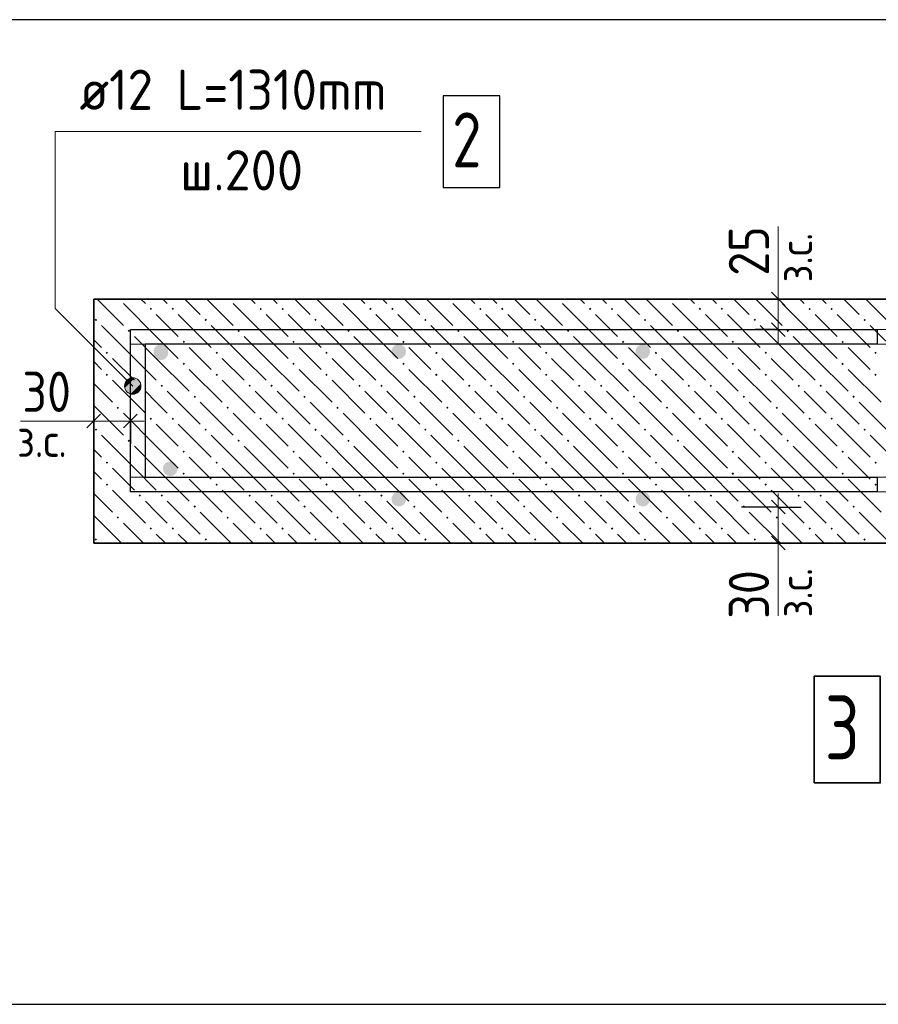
# Model space of a CAD drawing. Header units: millimetres. Extents: x 0 to 50400, y 0 to 35640.
# Tile 3 of 14: x 5230 to 10859, y 8678 to 15134. Entities that reach past the tile are written whole.
import ezdxf

# ---------------------------------------------------------------- set-up
doc = ezdxf.new("R2010")
doc.units = ezdxf.units.MM
for name, color, linetype, lineweight in [('Standard', 7, 'Continuous', 25), ('ЖБ Перекрытие верхний уровень', 7, 'Continuous', 35), ('Размерная линия_ общее', 7, 'Continuous', 13), ('Текст_ общее', 7, 'Continuous', 25)]:
    doc.layers.add(name, color=color, linetype=linetype, lineweight=lineweight)
doc.layers.add('Обрамление П-обр. равн.', color=7, linetype='Continuous', lineweight=25, true_color=0x5f1e0f)
doc.layers.add('Фоновоя арматура Х1', color=7, linetype='Continuous', lineweight=18, true_color=0x656565)
doc.styles.add('ISOCPEUR', font='txt')

msp = doc.modelspace()

# ---------------------------------------------------------------- hatches: boundary and pattern name
at = {"layer": 'Standard', "linetype": 'Continuous', "lineweight": 13, "transparency": 33554687}
for points in [[(5932.6, 12693.5), (5984.6, 12783.6), (5918.9, 12717.9)], [(5918.9, 12717.9), (5984.6, 12783.6), (5957.1, 12783.6)], [(5918.9, 12717.9), (5957.1, 12783.6), (5918.9, 12745.4)], [(5918.9, 12745.4), (5957.1, 12783.6), (5932.6, 12769.8)], [(5932.6, 12693.5), (6009, 12769.8), (5984.6, 12783.6)], [(5957.1, 12679.7), (6009, 12769.8), (5932.6, 12693.5)], [(5957.1, 12679.7), (6022.8, 12745.4), (6009, 12769.8)], [(5984.6, 12679.7), (6022.8, 12745.4), (5957.1, 12679.7)], [(5984.6, 12679.7), (6022.8, 12717.9), (6022.8, 12745.4)], [(6022.8, 12717.9), (5984.6, 12679.7), (6009, 12693.5)]]:
    msp.add_hatch(color=7, dxfattribs=at).paths.add_polyline_path(points)
at = {"layer": 'ЖБ Перекрытие верхний уровень', "linetype": 'Continuous', "lineweight": 18, "transparency": 33554687}
for points in [[(5873.8, 13301.9), (5873.4, 13301.6), (5873.1, 13301.9)], [(6593.8, 13301.9), (6593.4, 13301.6), (6593.1, 13301.9)], [(7313.8, 13301.9), (7313.4, 13301.6), (7313.1, 13301.9)], [(8033.8, 13301.9), (8033.4, 13301.6), (8033.1, 13301.9)], [(8753.8, 13301.9), (8753.4, 13301.6), (8753.1, 13301.9)], [(9473.8, 13301.9), (9473.4, 13301.6), (9473.1, 13301.9)], [(10193.8, 13301.9), (10193.4, 13301.6), (10193.1, 13301.9)], [(6081.6, 13237.3), (6089.4, 13245.1), (6097.2, 13237.3), (6089.4, 13229.5)], [(6225.6, 13237.3), (6233.4, 13245.1), (6241.2, 13237.3), (6233.4, 13229.5)], [(6801.6, 13237.3), (6809.4, 13245.1), (6817.2, 13237.3), (6809.4, 13229.5)], [(6945.6, 13237.3), (6953.4, 13245.1), (6961.2, 13237.3), (6953.4, 13229.5)], [(7521.6, 13237.3), (7529.4, 13245.1), (7537.2, 13237.3), (7529.4, 13229.5)], [(7665.6, 13237.3), (7673.4, 13245.1), (7681.2, 13237.3), (7673.4, 13229.5)], [(8241.6, 13237.3), (8249.4, 13245.1), (8257.2, 13237.3), (8249.4, 13229.5)], [(8385.6, 13237.3), (8393.4, 13245.1), (8401.2, 13237.3), (8393.4, 13229.5)], [(8961.6, 13237.3), (8969.4, 13245.1), (8977.2, 13237.3), (8969.4, 13229.5)], [(9105.6, 13237.3), (9113.4, 13245.1), (9121.2, 13237.3), (9113.4, 13229.5)], [(9681.6, 13237.3), (9689.4, 13245.1), (9697.2, 13237.3), (9689.4, 13229.5)], [(9825.6, 13237.3), (9833.4, 13245.1), (9841.2, 13237.3), (9833.4, 13229.5)], [(10401.6, 13237.3), (10409.4, 13245.1), (10417.2, 13237.3), (10409.4, 13229.5)], [(10545.6, 13237.3), (10553.4, 13245.1), (10561.2, 13237.3), (10553.4, 13229.5)], [(5721.6, 13165.3), (5729.4, 13173.1), (5737.2, 13165.3), (5729.4, 13157.5)], [(6441.6, 13165.3), (6449.4, 13173.1), (6457.2, 13165.3), (6449.4, 13157.5)], [(7161.6, 13165.3), (7169.4, 13173.1), (7177.2, 13165.3), (7169.4, 13157.5)], [(7881.6, 13165.3), (7889.4, 13173.1), (7897.2, 13165.3), (7889.4, 13157.5)], [(8601.6, 13165.3), (8609.4, 13173.1), (8617.2, 13165.3), (8609.4, 13157.5)], [(9321.6, 13165.3), (9329.4, 13173.1), (9337.2, 13165.3), (9329.4, 13157.5)], [(10041.6, 13165.3), (10049.4, 13173.1), (10057.2, 13165.3), (10049.4, 13157.5)], [(10761.6, 13165.3), (10769.4, 13173.1), (10777.2, 13165.3), (10769.4, 13157.5)], [(5937.6, 13093.3), (5945.4, 13101.1), (5953.2, 13093.3), (5945.4, 13085.5)], [(6657.6, 13093.3), (6665.4, 13101.1), (6673.2, 13093.3), (6665.4, 13085.5)], [(7377.6, 13093.3), (7385.4, 13101.1), (7393.2, 13093.3), (7385.4, 13085.5)], [(8097.6, 13093.3), (8105.4, 13101.1), (8113.2, 13093.3), (8105.4, 13085.5)], [(8817.6, 13093.3), (8825.4, 13101.1), (8833.2, 13093.3), (8825.4, 13085.5)], [(9537.6, 13093.3), (9545.4, 13101.1), (9553.2, 13093.3), (9545.4, 13085.5)], [(10257.6, 13093.3), (10265.4, 13101.1), (10273.2, 13093.3), (10265.4, 13085.5)], [(6297.6, 13021.3), (6305.4, 13029.1), (6313.2, 13021.3), (6305.4, 13013.5)], [(7017.6, 13021.3), (7025.4, 13029.1), (7033.2, 13021.3), (7025.4, 13013.5)], [(7737.6, 13021.3), (7745.4, 13029.1), (7753.2, 13021.3), (7745.4, 13013.5)], [(8457.6, 13021.3), (8465.4, 13029.1), (8473.2, 13021.3), (8465.4, 13013.5)], [(9177.6, 13021.3), (9185.4, 13029.1), (9193.2, 13021.3), (9185.4, 13013.5)], [(9897.6, 13021.3), (9905.4, 13029.1), (9913.2, 13021.3), (9905.4, 13013.5)], [(10617.6, 13021.3), (10625.4, 13029.1), (10633.2, 13021.3), (10625.4, 13013.5)], [(5793.6, 12949.3), (5801.4, 12957.1), (5809.2, 12949.3), (5801.4, 12941.6)], [(6513.6, 12949.3), (6521.4, 12957.1), (6529.2, 12949.3), (6521.4, 12941.6)], [(7233.6, 12949.3), (7241.4, 12957.1), (7249.2, 12949.3), (7241.4, 12941.6)], [(7953.6, 12949.3), (7961.4, 12957.1), (7969.2, 12949.3), (7961.4, 12941.6)], [(8673.6, 12949.3), (8681.4, 12957.1), (8689.2, 12949.3), (8681.4, 12941.6)], [(9393.6, 12949.3), (9401.4, 12957.1), (9409.2, 12949.3), (9401.4, 12941.6)], [(10113.6, 12949.3), (10121.4, 12957.1), (10129.2, 12949.3), (10121.4, 12941.6)], [(10833.6, 12949.3), (10841.4, 12957.1), (10849.2, 12949.3), (10841.4, 12941.6)], [(6297.6, 12877.3), (6305.4, 12885.1), (6313.2, 12877.3), (6305.4, 12869.5)], [(7017.6, 12877.3), (7025.4, 12885.1), (7033.2, 12877.3), (7025.4, 12869.5)], [(7737.6, 12877.3), (7745.4, 12885.1), (7753.2, 12877.3), (7745.4, 12869.5)], [(8457.6, 12877.3), (8465.4, 12885.1), (8473.2, 12877.3), (8465.4, 12869.5)], [(9177.6, 12877.3), (9185.4, 12885.1), (9193.2, 12877.3), (9185.4, 12869.5)], [(9897.6, 12877.3), (9905.4, 12885.1), (9913.2, 12877.3), (9905.4, 12869.5)], [(10617.6, 12877.3), (10625.4, 12885.1), (10633.2, 12877.3), (10625.4, 12869.5)], [(5793.6, 12805.3), (5801.4, 12813.1), (5809.2, 12805.3), (5801.4, 12797.5)], [(6513.6, 12805.3), (6521.4, 12813.1), (6529.2, 12805.3), (6521.4, 12797.5)], [(7233.6, 12805.3), (7241.4, 12813.1), (7249.2, 12805.3), (7241.4, 12797.5)], [(7953.6, 12805.3), (7961.4, 12813.1), (7969.2, 12805.3), (7961.4, 12797.5)], [(8673.6, 12805.3), (8681.4, 12813.1), (8689.2, 12805.3), (8681.4, 12797.5)], [(9393.6, 12805.3), (9401.4, 12813.1), (9409.2, 12805.3), (9401.4, 12797.5)], [(10113.6, 12805.3), (10121.4, 12813.1), (10129.2, 12805.3), (10121.4, 12797.5)], [(10833.6, 12805.3), (10841.4, 12813.1), (10849.2, 12805.3), (10841.4, 12797.5)], [(6009.6, 12733.3), (6017.4, 12741.1), (6025.2, 12733.3), (6017.4, 12725.5)], [(6153.6, 12733.3), (6161.4, 12741.1), (6169.2, 12733.3), (6161.4, 12725.5)], [(6729.6, 12733.3), (6737.4, 12741.1), (6745.2, 12733.3), (6737.4, 12725.5)], [(6873.6, 12733.3), (6881.4, 12741.1), (6889.2, 12733.3), (6881.4, 12725.5)], [(7449.6, 12733.3), (7457.4, 12741.1), (7465.2, 12733.3), (7457.4, 12725.5)], [(7593.6, 12733.3), (7601.4, 12741.1), (7609.2, 12733.3), (7601.4, 12725.5)], [(8169.6, 12733.3), (8177.4, 12741.1), (8185.2, 12733.3), (8177.4, 12725.5)], [(8313.6, 12733.3), (8321.4, 12741.1), (8329.2, 12733.3), (8321.4, 12725.5)], [(8889.6, 12733.3), (8897.4, 12741.1), (8905.2, 12733.3), (8897.4, 12725.5)], [(9033.6, 12733.3), (9041.4, 12741.1), (9049.2, 12733.3), (9041.4, 12725.5)], [(9609.6, 12733.3), (9617.4, 12741.1), (9625.2, 12733.3), (9617.4, 12725.5)], [(9753.6, 12733.3), (9761.4, 12741.1), (9769.2, 12733.3), (9761.4, 12725.5)], [(10329.6, 12733.3), (10337.4, 12741.1), (10345.2, 12733.3), (10337.4, 12725.5)], [(10473.6, 12733.3), (10481.4, 12741.1), (10489.2, 12733.3), (10481.4, 12725.5)], [(6369.6, 12661.3), (6377.4, 12669.1), (6385.2, 12661.3), (6377.4, 12653.5)], [(7089.6, 12661.3), (7097.4, 12669.1), (7105.2, 12661.3), (7097.4, 12653.5)], [(7809.6, 12661.3), (7817.4, 12669.1), (7825.2, 12661.3), (7817.4, 12653.5)], [(8529.6, 12661.3), (8537.4, 12669.1), (8545.2, 12661.3), (8537.4, 12653.5)], [(9249.6, 12661.3), (9257.4, 12669.1), (9265.2, 12661.3), (9257.4, 12653.5)], [(9969.6, 12661.3), (9977.4, 12669.1), (9985.2, 12661.3), (9977.4, 12653.5)], [(10689.6, 12661.3), (10697.4, 12669.1), (10705.2, 12661.3), (10697.4, 12653.5)], [(5865.6, 12589.3), (5873.4, 12597.1), (5881.2, 12589.3), (5873.4, 12581.6)], [(6585.6, 12589.3), (6593.4, 12597.1), (6601.2, 12589.3), (6593.4, 12581.6)], [(7305.6, 12589.3), (7313.4, 12597.1), (7321.2, 12589.3), (7313.4, 12581.6)], [(8025.6, 12589.3), (8033.4, 12597.1), (8041.2, 12589.3), (8033.4, 12581.6)], [(8745.6, 12589.3), (8753.4, 12597.1), (8761.2, 12589.3), (8753.4, 12581.6)], [(9465.6, 12589.3), (9473.4, 12597.1), (9481.2, 12589.3), (9473.4, 12581.6)], [(10185.6, 12589.3), (10193.4, 12597.1), (10201.2, 12589.3), (10193.4, 12581.6)], [(6081.6, 12517.3), (6089.4, 12525.1), (6097.2, 12517.3), (6089.4, 12509.5)], [(6225.6, 12517.3), (6233.4, 12525.1), (6241.2, 12517.3), (6233.4, 12509.5)], [(6801.6, 12517.3), (6809.4, 12525.1), (6817.2, 12517.3), (6809.4, 12509.5)], [(6945.6, 12517.3), (6953.4, 12525.1), (6961.2, 12517.3), (6953.4, 12509.5)], [(7521.6, 12517.3), (7529.4, 12525.1), (7537.2, 12517.3), (7529.4, 12509.5)], [(7665.6, 12517.3), (7673.4, 12525.1), (7681.2, 12517.3), (7673.4, 12509.5)], [(8241.6, 12517.3), (8249.4, 12525.1), (8257.2, 12517.3), (8249.4, 12509.5)], [(8385.6, 12517.3), (8393.4, 12525.1), (8401.2, 12517.3), (8393.4, 12509.5)], [(8961.6, 12517.3), (8969.4, 12525.1), (8977.2, 12517.3), (8969.4, 12509.5)], [(9105.6, 12517.3), (9113.4, 12525.1), (9121.2, 12517.3), (9113.4, 12509.5)], [(9681.6, 12517.3), (9689.4, 12525.1), (9697.2, 12517.3), (9689.4, 12509.5)], [(9825.6, 12517.3), (9833.4, 12525.1), (9841.2, 12517.3), (9833.4, 12509.5)], [(10401.6, 12517.3), (10409.4, 12525.1), (10417.2, 12517.3), (10409.4, 12509.5)], [(10545.6, 12517.3), (10553.4, 12525.1), (10561.2, 12517.3), (10553.4, 12509.5)], [(5721.6, 12445.3), (5729.4, 12453.1), (5737.2, 12445.3), (5729.4, 12437.5)], [(6441.6, 12445.3), (6449.4, 12453.1), (6457.2, 12445.3), (6449.4, 12437.5)], [(7161.6, 12445.3), (7169.4, 12453.1), (7177.2, 12445.3), (7169.4, 12437.5)], [(7881.6, 12445.3), (7889.4, 12453.1), (7897.2, 12445.3), (7889.4, 12437.5)], [(8601.6, 12445.3), (8609.4, 12453.1), (8617.2, 12445.3), (8609.4, 12437.5)], [(9321.6, 12445.3), (9329.4, 12453.1), (9337.2, 12445.3), (9329.4, 12437.5)], [(10041.6, 12445.3), (10049.4, 12453.1), (10057.2, 12445.3), (10049.4, 12437.5)], [(10761.6, 12445.3), (10769.4, 12453.1), (10777.2, 12445.3), (10769.4, 12437.5)], [(5937.6, 12373.3), (5945.4, 12381.1), (5953.2, 12373.3), (5945.4, 12365.5)], [(6657.6, 12373.3), (6665.4, 12381.1), (6673.2, 12373.3), (6665.4, 12365.5)], [(7377.6, 12373.3), (7385.4, 12381.1), (7393.2, 12373.3), (7385.4, 12365.5)], [(8097.6, 12373.3), (8105.4, 12381.1), (8113.2, 12373.3), (8105.4, 12365.5)], [(8817.6, 12373.3), (8825.4, 12381.1), (8833.2, 12373.3), (8825.4, 12365.5)], [(9537.6, 12373.3), (9545.4, 12381.1), (9553.2, 12373.3), (9545.4, 12365.5)], [(10257.6, 12373.3), (10265.4, 12381.1), (10273.2, 12373.3), (10265.4, 12365.5)], [(6297.6, 12301.3), (6305.4, 12309.1), (6313.2, 12301.3), (6305.4, 12293.5)], [(7017.6, 12301.3), (7025.4, 12309.1), (7033.2, 12301.3), (7025.4, 12293.5)], [(7737.6, 12301.3), (7745.4, 12309.1), (7753.2, 12301.3), (7745.4, 12293.5)], [(8457.6, 12301.3), (8465.4, 12309.1), (8473.2, 12301.3), (8465.4, 12293.5)], [(9177.6, 12301.3), (9185.4, 12309.1), (9193.2, 12301.3), (9185.4, 12293.5)], [(9897.6, 12301.3), (9905.4, 12309.1), (9913.2, 12301.3), (9905.4, 12293.5)], [(10617.6, 12301.3), (10625.4, 12309.1), (10633.2, 12301.3), (10625.4, 12293.5)], [(5793.6, 12229.3), (5801.4, 12237.1), (5809.2, 12229.3), (5801.4, 12221.6)], [(6513.6, 12229.3), (6521.4, 12237.1), (6529.2, 12229.3), (6521.4, 12221.6)], [(7233.6, 12229.3), (7241.4, 12237.1), (7249.2, 12229.3), (7241.4, 12221.6)], [(7953.6, 12229.3), (7961.4, 12237.1), (7969.2, 12229.3), (7961.4, 12221.6)], [(8673.6, 12229.3), (8681.4, 12237.1), (8689.2, 12229.3), (8681.4, 12221.6)], [(9393.6, 12229.3), (9401.4, 12237.1), (9409.2, 12229.3), (9401.4, 12221.6)], [(10113.6, 12229.3), (10121.4, 12237.1), (10129.2, 12229.3), (10121.4, 12221.6)], [(10833.6, 12229.3), (10841.4, 12237.1), (10849.2, 12229.3), (10841.4, 12221.6)], [(6297.6, 12157.3), (6305.4, 12165.1), (6313.2, 12157.3), (6305.4, 12149.5)], [(7017.6, 12157.3), (7025.4, 12165.1), (7033.2, 12157.3), (7025.4, 12149.5)], [(7737.6, 12157.3), (7745.4, 12165.1), (7753.2, 12157.3), (7745.4, 12149.5)], [(8457.6, 12157.3), (8465.4, 12165.1), (8473.2, 12157.3), (8465.4, 12149.5)], [(9177.6, 12157.3), (9185.4, 12165.1), (9193.2, 12157.3), (9185.4, 12149.5)], [(9897.6, 12157.3), (9905.4, 12165.1), (9913.2, 12157.3), (9905.4, 12149.5)], [(10617.6, 12157.3), (10625.4, 12165.1), (10633.2, 12157.3), (10625.4, 12149.5)], [(5793.6, 12085.3), (5801.4, 12093.1), (5809.2, 12085.3), (5801.4, 12077.5)], [(6513.6, 12085.3), (6521.4, 12093.1), (6529.2, 12085.3), (6521.4, 12077.5)], [(7233.6, 12085.3), (7241.4, 12093.1), (7249.2, 12085.3), (7241.4, 12077.5)], [(7953.6, 12085.3), (7961.4, 12093.1), (7969.2, 12085.3), (7961.4, 12077.5)], [(8673.6, 12085.3), (8681.4, 12093.1), (8689.2, 12085.3), (8681.4, 12077.5)], [(9393.6, 12085.3), (9401.4, 12093.1), (9409.2, 12085.3), (9401.4, 12077.5)], [(10113.6, 12085.3), (10121.4, 12093.1), (10129.2, 12085.3), (10121.4, 12077.5)], [(10833.6, 12085.3), (10841.4, 12093.1), (10849.2, 12085.3), (10841.4, 12077.5)], [(6009.6, 12013.3), (6017.4, 12021.1), (6025.2, 12013.3), (6017.4, 12005.5)], [(6153.6, 12013.3), (6161.4, 12021.1), (6169.2, 12013.3), (6161.4, 12005.5)], [(6729.6, 12013.3), (6737.4, 12021.1), (6745.2, 12013.3), (6737.4, 12005.5)], [(6873.6, 12013.3), (6881.4, 12021.1), (6889.2, 12013.3), (6881.4, 12005.5)], [(7449.6, 12013.3), (7457.4, 12021.1), (7465.2, 12013.3), (7457.4, 12005.5)], [(7593.6, 12013.3), (7601.4, 12021.1), (7609.2, 12013.3), (7601.4, 12005.5)], [(8169.6, 12013.3), (8177.4, 12021.1), (8185.2, 12013.3), (8177.4, 12005.5)], [(8313.6, 12013.3), (8321.4, 12021.1), (8329.2, 12013.3), (8321.4, 12005.5)], [(8889.6, 12013.3), (8897.4, 12021.1), (8905.2, 12013.3), (8897.4, 12005.5)], [(9033.6, 12013.3), (9041.4, 12021.1), (9049.2, 12013.3), (9041.4, 12005.5)], [(9609.6, 12013.3), (9617.4, 12021.1), (9625.2, 12013.3), (9617.4, 12005.5)], [(9753.6, 12013.3), (9761.4, 12021.1), (9769.2, 12013.3), (9761.4, 12005.5)], [(10329.6, 12013.3), (10337.4, 12021.1), (10345.2, 12013.3), (10337.4, 12005.5)], [(10473.6, 12013.3), (10481.4, 12021.1), (10489.2, 12013.3), (10481.4, 12005.5)], [(6369.6, 11941.3), (6377.4, 11949.1), (6385.2, 11941.3), (6377.4, 11933.5)], [(7089.6, 11941.3), (7097.4, 11949.1), (7105.2, 11941.3), (7097.4, 11933.5)], [(7809.6, 11941.3), (7817.4, 11949.1), (7825.2, 11941.3), (7817.4, 11933.5)], [(8529.6, 11941.3), (8537.4, 11949.1), (8545.2, 11941.3), (8537.4, 11933.5)], [(9249.6, 11941.3), (9257.4, 11949.1), (9265.2, 11941.3), (9257.4, 11933.5)], [(9969.6, 11941.3), (9977.4, 11949.1), (9985.2, 11941.3), (9977.4, 11933.5)], [(10689.6, 11941.3), (10697.4, 11949.1), (10705.2, 11941.3), (10697.4, 11933.5)], [(5865.6, 11869.3), (5873.4, 11877.1), (5881.2, 11869.3), (5873.4, 11861.6)], [(6585.6, 11869.3), (6593.4, 11877.1), (6601.2, 11869.3), (6593.4, 11861.6)], [(7305.6, 11869.3), (7313.4, 11877.1), (7321.2, 11869.3), (7313.4, 11861.6)], [(8025.6, 11869.3), (8033.4, 11877.1), (8041.2, 11869.3), (8033.4, 11861.6)], [(8745.6, 11869.3), (8753.4, 11877.1), (8761.2, 11869.3), (8753.4, 11861.6)], [(9465.6, 11869.3), (9473.4, 11877.1), (9481.2, 11869.3), (9473.4, 11861.6)], [(10185.6, 11869.3), (10193.4, 11877.1), (10201.2, 11869.3), (10193.4, 11861.6)], [(6081.6, 11797.3), (6089.4, 11805.1), (6097.2, 11797.3), (6089.4, 11789.5)], [(6225.6, 11797.3), (6233.4, 11805.1), (6241.2, 11797.3), (6233.4, 11789.5)], [(6801.6, 11797.3), (6809.4, 11805.1), (6817.2, 11797.3), (6809.4, 11789.5)], [(6945.6, 11797.3), (6953.4, 11805.1), (6961.2, 11797.3), (6953.4, 11789.5)], [(7521.6, 11797.3), (7529.4, 11805.1), (7537.2, 11797.3), (7529.4, 11789.5)], [(7665.6, 11797.3), (7673.4, 11805.1), (7681.2, 11797.3), (7673.4, 11789.5)], [(8241.6, 11797.3), (8249.4, 11805.1), (8257.2, 11797.3), (8249.4, 11789.5)], [(8385.6, 11797.3), (8393.4, 11805.1), (8401.2, 11797.3), (8393.4, 11789.5)], [(8961.6, 11797.3), (8969.4, 11805.1), (8977.2, 11797.3), (8969.4, 11789.5)], [(9105.6, 11797.3), (9113.4, 11805.1), (9121.2, 11797.3), (9113.4, 11789.5)], [(9681.6, 11797.3), (9689.4, 11805.1), (9697.2, 11797.3), (9689.4, 11789.5)], [(9825.6, 11797.3), (9833.4, 11805.1), (9841.2, 11797.3), (9833.4, 11789.5)], [(10401.6, 11797.3), (10409.4, 11805.1), (10417.2, 11797.3), (10409.4, 11789.5)], [(10545.6, 11797.3), (10553.4, 11805.1), (10561.2, 11797.3), (10553.4, 11789.5)], [(5721.6, 11725.3), (5729.4, 11733.1), (5737.2, 11725.3), (5729.4, 11717.5)], [(6441.6, 11725.3), (6449.4, 11733.1), (6457.2, 11725.3), (6449.4, 11717.5)], [(7161.6, 11725.3), (7169.4, 11733.1), (7177.2, 11725.3), (7169.4, 11717.5)], [(7881.6, 11725.3), (7889.4, 11733.1), (7897.2, 11725.3), (7889.4, 11717.5)], [(8601.6, 11725.3), (8609.4, 11733.1), (8617.2, 11725.3), (8609.4, 11717.5)], [(9321.6, 11725.3), (9329.4, 11733.1), (9337.2, 11725.3), (9329.4, 11717.5)], [(10041.6, 11725.3), (10049.4, 11733.1), (10057.2, 11725.3), (10049.4, 11717.5)], [(10761.6, 11725.3), (10769.4, 11733.1), (10777.2, 11725.3), (10769.4, 11717.5)]]:
    msp.add_hatch(color=7, dxfattribs=at).paths.add_polyline_path(points, flags=16)
at = {"layer": 'Фоновоя арматура Х1', "linetype": 'Continuous', "lineweight": 18, "transparency": 33554687}
for points in [[(6203.2, 12957.9), (6199.5, 12976.2), (6189.1, 12991.8), (6173.5, 13002.2), (6155.2, 13005.9), (6136.8, 13002.2), (6121.2, 12991.8), (6110.8, 12976.2), (6107.2, 12957.9), (6110.8, 12939.5), (6121.2, 12923.9), (6136.8, 12913.5), (6155.2, 12909.9), (6173.5, 12913.5), (6189.1, 12923.9), (6199.5, 12939.5)], [(6203.2, 12949.9), (6199.5, 12968.2), (6189.1, 12983.8), (6173.5, 12994.2), (6155.2, 12997.9), (6136.8, 12994.2), (6121.2, 12983.8), (6110.8, 12968.2), (6107.2, 12949.9), (6110.8, 12931.5), (6121.2, 12915.9), (6136.8, 12905.5), (6155.2, 12901.9), (6173.5, 12905.5), (6189.1, 12915.9), (6199.5, 12931.5)], [(6203.2, 12949.9), (6199.5, 12968.2), (6189.1, 12983.8), (6173.5, 12994.2), (6155.2, 12997.9), (6136.8, 12994.2), (6121.2, 12983.8), (6110.8, 12968.2), (6107.2, 12949.9), (6110.8, 12931.5), (6121.2, 12915.9), (6136.8, 12905.5), (6155.2, 12901.9), (6173.5, 12905.5), (6189.1, 12915.9), (6199.5, 12931.5)], [(7763.2, 12957.9), (7759.5, 12976.2), (7749.1, 12991.8), (7733.5, 13002.2), (7715.2, 13005.9), (7696.8, 13002.2), (7681.2, 12991.8), (7670.8, 12976.2), (7667.2, 12957.9), (7670.8, 12939.5), (7681.2, 12923.9), (7696.8, 12913.5), (7715.2, 12909.9), (7733.5, 12913.5), (7749.1, 12923.9), (7759.5, 12939.5)], [(9363.2, 12957.9), (9359.5, 12976.2), (9349.1, 12991.8), (9333.5, 13002.2), (9315.2, 13005.9), (9296.8, 13002.2), (9281.2, 12991.8), (9270.8, 12976.2), (9267.2, 12957.9), (9270.8, 12939.5), (9281.2, 12923.9), (9296.8, 12913.5), (9315.2, 12909.9), (9333.5, 12913.5), (9349.1, 12923.9), (9359.5, 12939.5)], [(6264.7, 12189.5), (6261, 12207.9), (6250.6, 12223.5), (6235, 12233.9), (6216.7, 12237.5), (6198.3, 12233.9), (6182.7, 12223.5), (6172.3, 12207.9), (6168.7, 12189.5), (6172.3, 12171.2), (6182.7, 12155.6), (6198.3, 12145.2), (6216.7, 12141.5), (6235, 12145.2), (6250.6, 12155.6), (6261, 12171.2)], [(6264.7, 12189.5), (6261, 12207.9), (6250.6, 12223.5), (6235, 12233.9), (6216.7, 12237.5), (6198.3, 12233.9), (6182.7, 12223.5), (6172.3, 12207.9), (6168.7, 12189.5), (6172.3, 12171.2), (6182.7, 12155.6), (6198.3, 12145.2), (6216.7, 12141.5), (6235, 12145.2), (6250.6, 12155.6), (6261, 12171.2)], [(7763.2, 11989.9), (7759.5, 12008.2), (7749.1, 12023.8), (7733.5, 12034.2), (7715.2, 12037.9), (7696.8, 12034.2), (7681.2, 12023.8), (7670.8, 12008.2), (7667.2, 11989.9), (7670.8, 11971.5), (7681.2, 11955.9), (7696.8, 11945.5), (7715.2, 11941.9), (7733.5, 11945.5), (7749.1, 11955.9), (7759.5, 11971.5)], [(9363.2, 11989.9), (9359.5, 12008.2), (9349.1, 12023.8), (9333.5, 12034.2), (9315.2, 12037.9), (9296.8, 12034.2), (9281.2, 12023.8), (9270.8, 12008.2), (9267.2, 11989.9), (9270.8, 11971.5), (9281.2, 11955.9), (9296.8, 11945.5), (9315.2, 11941.9), (9333.5, 11945.5), (9349.1, 11955.9), (9359.5, 11971.5)]]:
    msp.add_hatch(color=7, dxfattribs=at).paths.add_polyline_path(points)

# ---------------------------------------------------------------- linework, layer by layer
at = {"layer": 'Standard', "color": 7, "linetype": 'Continuous', "lineweight": 13, "transparency": 33554687}
for p, q in [((10202.8, 13301.9), (10202.8, 13778.8)), ((5932.6, 12769.8), (5932.6, 12769.8)), ((6009, 12769.8), (6009, 12769.8)), ((5932.6, 12693.5), (5932.6, 12693.5)), ((6009, 12693.5), (6009, 12693.5)), ((5715.2, 12501.9), (5235.2, 12501.9)), ((10202.8, 11701.9), (10202.8, 11225))]:
    msp.add_line(p, q, dxfattribs=at)
at = {"layer": 'Standard', "color": 254, "linetype": 'Continuous', "lineweight": 25, "true_color": 0xc4c4ff, "transparency": 33554687}
msp.add_lwpolyline([(3891.4, 8677.9), (15509.5, 8677.9), (15509.5, 15133.9), (3891.4, 15133.9), (3891.4, 8677.9)], dxfattribs=at)
at = {"layer": 'Standard', "color": 7, "linetype": 'Continuous', "lineweight": 13, "transparency": 33554687}
msp.add_lwpolyline([(5970.8, 12731.7), (5461.7, 13240.8), (5461.7, 14401.8), (7861.7, 14401.8)], dxfattribs=at)
msp.add_circle((5970.8, 12731.7), 54, dxfattribs=at)
at = {"layer": 'ЖБ Перекрытие верхний уровень', "color": 7, "linetype": 'Continuous', "lineweight": 35, "transparency": 33554687}
for p, q in [((5715.2, 13301.9), (5715.2, 11701.9)), ((14709.4, 13301.9), (5715.2, 13301.9)), ((5715.2, 11701.9), (14709.4, 11701.9))]:
    msp.add_line(p, q, dxfattribs=at)
at = {"layer": 'ЖБ Перекрытие верхний уровень', "color": 9, "linetype": 'Continuous', "lineweight": 18, "true_color": 0xc7c7c7, "transparency": 33554687}
for p, q in [((5736.9, 13301.9), (5909.4, 13129.4)), ((6024.9, 13301.9), (6053.4, 13273.4)), ((6197.4, 13273.4), (6168.9, 13301.9)), ((6312.9, 13301.9), (6413.4, 13201.3)), ((6456.9, 13301.9), (6629.4, 13129.4)), ((6744.9, 13301.9), (6773.4, 13273.4)), ((6917.4, 13273.4), (6888.9, 13301.9)), ((7032.9, 13301.9), (7133.4, 13201.3)), ((7176.9, 13301.9), (7349.4, 13129.4)), ((7464.9, 13301.9), (7493.4, 13273.4)), ((7637.4, 13273.4), (7608.9, 13301.9)), ((7752.9, 13301.9), (7853.4, 13201.3)), ((7896.9, 13301.9), (8069.4, 13129.4)), ((8184.9, 13301.9), (8213.4, 13273.4)), ((8357.4, 13273.4), (8328.9, 13301.9)), ((8472.9, 13301.9), (8573.4, 13201.3)), ((8616.9, 13301.9), (8789.4, 13129.4)), ((8904.9, 13301.9), (8933.4, 13273.4)), ((9077.4, 13273.4), (9048.9, 13301.9)), ((9192.9, 13301.9), (9293.4, 13201.3)), ((9336.9, 13301.9), (9509.4, 13129.4)), ((9624.9, 13301.9), (9653.4, 13273.4)), ((9797.4, 13273.4), (9768.9, 13301.9)), ((9912.9, 13301.9), (10013.4, 13201.3)), ((10056.9, 13301.9), (10229.4, 13129.4)), ((10344.9, 13301.9), (10373.4, 13273.4)), ((10517.4, 13273.4), (10488.9, 13301.9)), ((10632.9, 13301.9), (10733.4, 13201.3)), ((10776.9, 13301.9), (10949.4, 13129.4)), ((6125.4, 13057.4), (5909.4, 13273.4)), ((6845.4, 13057.4), (6629.4, 13273.4)), ((7565.4, 13057.4), (7349.4, 13273.4)), ((8285.4, 13057.4), (8069.4, 13273.4)), ((9005.4, 13057.4), (8789.4, 13273.4)), ((9725.4, 13057.4), (9509.4, 13273.4)), ((10445.4, 13057.4), (10229.4, 13273.4)), ((6125.4, 13201.3), (6269.4, 13057.4)), ((6269.4, 13201.3), (6485.4, 12985.3)), ((6845.4, 13201.3), (6989.4, 13057.4)), ((6989.4, 13201.3), (7205.4, 12985.3)), ((7565.4, 13201.3), (7709.4, 13057.4)), ((7709.4, 13201.3), (7925.4, 12985.3)), ((8285.4, 13201.3), (8429.4, 13057.4)), ((8429.4, 13201.3), (8645.4, 12985.3)), ((9005.4, 13201.3), (9149.4, 13057.4)), ((9149.4, 13201.3), (9365.4, 12985.3)), ((9725.4, 13201.3), (9869.4, 13057.4)), ((9869.4, 13201.3), (10085.4, 12985.3)), ((10445.4, 13201.3), (10589.4, 13057.4)), ((10589.4, 13201.3), (10805.4, 12985.3)), ((5981.4, 12913.4), (5765.4, 13129.4)), ((6701.4, 12913.4), (6485.4, 13129.4)), ((7421.4, 12913.4), (7205.4, 13129.4)), ((8141.4, 12913.4), (7925.4, 13129.4)), ((8861.4, 12913.4), (8645.4, 13129.4)), ((9581.4, 12913.4), (9365.4, 13129.4)), ((10301.4, 12913.4), (10085.4, 13129.4)), ((11021.4, 12913.4), (10805.4, 13129.4)), ((5981.4, 13057.4), (6125.4, 12913.4)), ((6125.4, 13057.4), (6269.4, 12913.4)), ((6701.4, 13057.4), (6845.4, 12913.4)), ((6845.4, 13057.4), (6989.4, 12913.4)), ((7421.4, 13057.4), (7565.4, 12913.4)), ((7565.4, 13057.4), (7709.4, 12913.4)), ((8141.4, 13057.4), (8285.4, 12913.4)), ((8285.4, 13057.4), (8429.4, 12913.4)), ((8861.4, 13057.4), (9005.4, 12913.4)), ((9005.4, 13057.4), (9149.4, 12913.4)), ((9581.4, 13057.4), (9725.4, 12913.4)), ((9725.4, 13057.4), (9869.4, 12913.4)), ((10301.4, 13057.4), (10445.4, 12913.4)), ((10445.4, 13057.4), (10589.4, 12913.4)), ((5715.2, 13035.6), (5765.4, 12985.3)), ((6413.4, 12913.4), (6341.4, 12985.3)), ((7133.4, 12913.4), (7061.4, 12985.3)), ((7853.4, 12913.4), (7781.4, 12985.3)), ((8573.4, 12913.4), (8501.4, 12985.3)), ((9293.4, 12913.4), (9221.4, 12985.3)), ((10013.4, 12913.4), (9941.4, 12985.3)), ((10733.4, 12913.4), (10661.4, 12985.3)), ((5837.4, 12913.4), (5981.4, 12769.4)), ((5981.4, 12913.4), (6125.4, 12769.4)), ((6125.4, 12913.4), (6341.4, 12697.4)), ((6485.4, 12841.3), (6413.4, 12913.4)), ((6557.4, 12913.4), (6701.4, 12769.4)), ((6701.4, 12913.4), (6845.4, 12769.4)), ((6845.4, 12913.4), (7061.4, 12697.4)), ((7205.4, 12841.3), (7133.4, 12913.4)), ((7277.4, 12913.4), (7421.4, 12769.4)), ((7421.4, 12913.4), (7565.4, 12769.4)), ((7565.4, 12913.4), (7781.4, 12697.4)), ((7925.4, 12841.3), (7853.4, 12913.4)), ((7997.4, 12913.4), (8141.4, 12769.4)), ((8141.4, 12913.4), (8285.4, 12769.4)), ((8285.4, 12913.4), (8501.4, 12697.4)), ((8645.4, 12841.3), (8573.4, 12913.4)), ((8717.4, 12913.4), (8861.4, 12769.4)), ((8861.4, 12913.4), (9005.4, 12769.4)), ((9005.4, 12913.4), (9221.4, 12697.4)), ((9365.4, 12841.3), (9293.4, 12913.4)), ((9437.4, 12913.4), (9581.4, 12769.4)), ((9581.4, 12913.4), (9725.4, 12769.4)), ((9725.4, 12913.4), (9941.4, 12697.4)), ((10085.4, 12841.3), (10013.4, 12913.4)), ((10157.4, 12913.4), (10301.4, 12769.4)), ((10301.4, 12913.4), (10445.4, 12769.4)), ((10445.4, 12913.4), (10661.4, 12697.4)), ((10805.4, 12841.3), (10733.4, 12913.4)), ((5765.4, 12841.3), (5715.2, 12891.6)), ((6341.4, 12841.3), (6557.4, 12625.3)), ((7061.4, 12841.3), (7277.4, 12625.3)), ((7781.4, 12841.3), (7997.4, 12625.3)), ((8501.4, 12841.3), (8717.4, 12625.3)), ((9221.4, 12841.3), (9437.4, 12625.3)), ((9941.4, 12841.3), (10157.4, 12625.3)), ((10661.4, 12841.3), (10877.4, 12625.3)), ((5715.2, 12747.6), (5837.4, 12625.3)), ((5837.4, 12769.4), (6053.4, 12553.4)), ((6557.4, 12769.4), (6773.4, 12553.4)), ((7277.4, 12769.4), (7493.4, 12553.4)), ((7997.4, 12769.4), (8213.4, 12553.4)), ((8717.4, 12769.4), (8933.4, 12553.4)), ((9437.4, 12769.4), (9653.4, 12553.4)), ((10157.4, 12769.4), (10373.4, 12553.4)), ((6125.4, 12625.3), (6053.4, 12697.4)), ((6197.4, 12697.4), (6413.4, 12481.3)), ((6845.4, 12625.3), (6773.4, 12697.4)), ((6917.4, 12697.4), (7133.4, 12481.3)), ((7565.4, 12625.3), (7493.4, 12697.4)), ((7637.4, 12697.4), (7853.4, 12481.3)), ((8285.4, 12625.3), (8213.4, 12697.4)), ((8357.4, 12697.4), (8573.4, 12481.3)), ((9005.4, 12625.3), (8933.4, 12697.4)), ((9077.4, 12697.4), (9293.4, 12481.3)), ((9725.4, 12625.3), (9653.4, 12697.4)), ((9797.4, 12697.4), (10013.4, 12481.3)), ((10445.4, 12625.3), (10373.4, 12697.4)), ((10517.4, 12697.4), (10733.4, 12481.3)), ((5715.2, 12603.6), (5909.4, 12409.4)), ((6197.4, 12553.4), (6125.4, 12625.3)), ((6413.4, 12625.3), (6629.4, 12409.4)), ((6917.4, 12553.4), (6845.4, 12625.3)), ((7133.4, 12625.3), (7349.4, 12409.4)), ((7637.4, 12553.4), (7565.4, 12625.3)), ((7853.4, 12625.3), (8069.4, 12409.4)), ((8357.4, 12553.4), (8285.4, 12625.3)), ((8573.4, 12625.3), (8789.4, 12409.4)), ((9077.4, 12553.4), (9005.4, 12625.3)), ((9293.4, 12625.3), (9509.4, 12409.4)), ((9797.4, 12553.4), (9725.4, 12625.3)), ((10013.4, 12625.3), (10229.4, 12409.4)), ((10517.4, 12553.4), (10445.4, 12625.3)), ((10733.4, 12625.3), (10949.4, 12409.4)), ((6125.4, 12337.4), (5909.4, 12553.4)), ((6845.4, 12337.4), (6629.4, 12553.4)), ((7565.4, 12337.4), (7349.4, 12553.4)), ((8285.4, 12337.4), (8069.4, 12553.4)), ((9005.4, 12337.4), (8789.4, 12553.4)), ((9725.4, 12337.4), (9509.4, 12553.4)), ((10445.4, 12337.4), (10229.4, 12553.4)), ((6125.4, 12481.3), (6269.4, 12337.4)), ((6269.4, 12481.3), (6485.4, 12265.3)), ((6845.4, 12481.3), (6989.4, 12337.4)), ((6989.4, 12481.3), (7205.4, 12265.3)), ((7565.4, 12481.3), (7709.4, 12337.4)), ((7709.4, 12481.3), (7925.4, 12265.3)), ((8285.4, 12481.3), (8429.4, 12337.4)), ((8429.4, 12481.3), (8645.4, 12265.3)), ((9005.4, 12481.3), (9149.4, 12337.4)), ((9149.4, 12481.3), (9365.4, 12265.3)), ((9725.4, 12481.3), (9869.4, 12337.4)), ((9869.4, 12481.3), (10085.4, 12265.3)), ((10445.4, 12481.3), (10589.4, 12337.4)), ((10589.4, 12481.3), (10805.4, 12265.3)), ((5981.4, 12193.4), (5765.4, 12409.4)), ((6701.4, 12193.4), (6485.4, 12409.4)), ((7421.4, 12193.4), (7205.4, 12409.4)), ((8141.4, 12193.4), (7925.4, 12409.4)), ((8861.4, 12193.4), (8645.4, 12409.4)), ((9581.4, 12193.4), (9365.4, 12409.4)), ((10301.4, 12193.4), (10085.4, 12409.4)), ((11021.4, 12193.4), (10805.4, 12409.4)), ((5981.4, 12337.4), (6125.4, 12193.4)), ((6125.4, 12337.4), (6269.4, 12193.4)), ((6701.4, 12337.4), (6845.4, 12193.4)), ((6845.4, 12337.4), (6989.4, 12193.4)), ((7421.4, 12337.4), (7565.4, 12193.4)), ((7565.4, 12337.4), (7709.4, 12193.4)), ((8141.4, 12337.4), (8285.4, 12193.4)), ((8285.4, 12337.4), (8429.4, 12193.4)), ((8861.4, 12337.4), (9005.4, 12193.4)), ((9005.4, 12337.4), (9149.4, 12193.4)), ((9581.4, 12337.4), (9725.4, 12193.4)), ((9725.4, 12337.4), (9869.4, 12193.4)), ((10301.4, 12337.4), (10445.4, 12193.4)), ((10445.4, 12337.4), (10589.4, 12193.4)), ((5715.2, 12315.6), (5765.4, 12265.3)), ((6413.4, 12193.4), (6341.4, 12265.3)), ((7133.4, 12193.4), (7061.4, 12265.3)), ((7853.4, 12193.4), (7781.4, 12265.3)), ((8573.4, 12193.4), (8501.4, 12265.3)), ((9293.4, 12193.4), (9221.4, 12265.3)), ((10013.4, 12193.4), (9941.4, 12265.3)), ((10733.4, 12193.4), (10661.4, 12265.3)), ((5765.4, 12121.3), (5715.2, 12171.6)), ((5837.4, 12193.4), (5981.4, 12049.4)), ((5981.4, 12193.4), (6125.4, 12049.4)), ((6125.4, 12193.4), (6341.4, 11977.4)), ((6485.4, 12121.3), (6413.4, 12193.4)), ((6557.4, 12193.4), (6701.4, 12049.4)), ((6701.4, 12193.4), (6845.4, 12049.4)), ((6845.4, 12193.4), (7061.4, 11977.4)), ((7205.4, 12121.3), (7133.4, 12193.4)), ((7277.4, 12193.4), (7421.4, 12049.4)), ((7421.4, 12193.4), (7565.4, 12049.4)), ((7565.4, 12193.4), (7781.4, 11977.4)), ((7925.4, 12121.3), (7853.4, 12193.4)), ((7997.4, 12193.4), (8141.4, 12049.4)), ((8141.4, 12193.4), (8285.4, 12049.4)), ((8285.4, 12193.4), (8501.4, 11977.4)), ((8645.4, 12121.3), (8573.4, 12193.4)), ((8717.4, 12193.4), (8861.4, 12049.4)), ((8861.4, 12193.4), (9005.4, 12049.4)), ((9005.4, 12193.4), (9221.4, 11977.4)), ((9365.4, 12121.3), (9293.4, 12193.4)), ((9437.4, 12193.4), (9581.4, 12049.4)), ((9581.4, 12193.4), (9725.4, 12049.4)), ((9725.4, 12193.4), (9941.4, 11977.4)), ((10085.4, 12121.3), (10013.4, 12193.4)), ((10157.4, 12193.4), (10301.4, 12049.4)), ((10301.4, 12193.4), (10445.4, 12049.4)), ((10445.4, 12193.4), (10661.4, 11977.4)), ((10805.4, 12121.3), (10733.4, 12193.4)), ((6341.4, 12121.3), (6557.4, 11905.3)), ((7061.4, 12121.3), (7277.4, 11905.3)), ((7781.4, 12121.3), (7997.4, 11905.3)), ((8501.4, 12121.3), (8717.4, 11905.3)), ((9221.4, 12121.3), (9437.4, 11905.3)), ((9941.4, 12121.3), (10157.4, 11905.3)), ((10661.4, 12121.3), (10877.4, 11905.3)), ((5715.2, 12027.6), (5837.4, 11905.3)), ((5837.4, 12049.4), (6053.4, 11833.4)), ((6557.4, 12049.4), (6773.4, 11833.4)), ((7277.4, 12049.4), (7493.4, 11833.4)), ((7997.4, 12049.4), (8213.4, 11833.4)), ((8717.4, 12049.4), (8933.4, 11833.4)), ((9437.4, 12049.4), (9653.4, 11833.4)), ((10157.4, 12049.4), (10373.4, 11833.4)), ((6125.4, 11905.3), (6053.4, 11977.4)), ((6197.4, 11977.4), (6413.4, 11761.3)), ((6845.4, 11905.3), (6773.4, 11977.4)), ((6917.4, 11977.4), (7133.4, 11761.3)), ((7565.4, 11905.3), (7493.4, 11977.4)), ((7637.4, 11977.4), (7853.4, 11761.3)), ((8285.4, 11905.3), (8213.4, 11977.4)), ((8357.4, 11977.4), (8573.4, 11761.3)), ((9005.4, 11905.3), (8933.4, 11977.4)), ((9077.4, 11977.4), (9293.4, 11761.3)), ((9725.4, 11905.3), (9653.4, 11977.4)), ((9797.4, 11977.4), (10013.4, 11761.3)), ((10445.4, 11905.3), (10373.4, 11977.4)), ((10517.4, 11977.4), (10733.4, 11761.3)), ((5715.2, 11883.6), (5896.9, 11701.9)), ((6197.4, 11833.4), (6125.4, 11905.3)), ((6413.4, 11905.3), (6616.9, 11701.9)), ((6917.4, 11833.4), (6845.4, 11905.3)), ((7133.4, 11905.3), (7336.9, 11701.9)), ((7637.4, 11833.4), (7565.4, 11905.3)), ((7853.4, 11905.3), (8056.9, 11701.9)), ((8357.4, 11833.4), (8285.4, 11905.3)), ((8573.4, 11905.3), (8776.9, 11701.9)), ((9077.4, 11833.4), (9005.4, 11905.3)), ((9293.4, 11905.3), (9496.9, 11701.9)), ((9797.4, 11833.4), (9725.4, 11905.3)), ((10013.4, 11905.3), (10216.9, 11701.9)), ((10517.4, 11833.4), (10445.4, 11905.3)), ((10733.4, 11905.3), (10936.9, 11701.9)), ((6040.9, 11701.9), (5909.4, 11833.4)), ((6760.9, 11701.9), (6629.4, 11833.4)), ((7480.9, 11701.9), (7349.4, 11833.4)), ((8200.9, 11701.9), (8069.4, 11833.4)), ((8920.9, 11701.9), (8789.4, 11833.4)), ((9640.9, 11701.9), (9509.4, 11833.4)), ((10360.9, 11701.9), (10229.4, 11833.4)), ((6125.4, 11761.3), (6184.9, 11701.9)), ((6269.4, 11761.3), (6328.9, 11701.9)), ((6845.4, 11761.3), (6904.9, 11701.9)), ((6989.4, 11761.3), (7048.9, 11701.9)), ((7565.4, 11761.3), (7624.9, 11701.9)), ((7709.4, 11761.3), (7768.9, 11701.9)), ((8285.4, 11761.3), (8344.9, 11701.9)), ((8429.4, 11761.3), (8488.9, 11701.9)), ((9005.4, 11761.3), (9064.9, 11701.9)), ((9149.4, 11761.3), (9208.9, 11701.9)), ((9725.4, 11761.3), (9784.9, 11701.9)), ((9869.4, 11761.3), (9928.9, 11701.9)), ((10445.4, 11761.3), (10504.9, 11701.9)), ((10589.4, 11761.3), (10648.9, 11701.9))]:
    msp.add_line(p, q, dxfattribs=at)
at = {"layer": 'Обрамление П-обр. равн.', "color": 7, "linetype": 'Continuous', "lineweight": 25, "transparency": 33554687}
msp.add_lwpolyline([(8005.2, 14033.9), (8377.1, 14033.9), (8377.1, 14633.9), (8005.2, 14633.9), (8005.2, 14033.9)], dxfattribs=at)
at = {"layer": 'Обрамление П-обр. равн.', "color": 38, "linetype": 'Continuous', "lineweight": 25, "true_color": 0x5f1e0f, "transparency": 33554687}
msp.add_lwpolyline([(10851.2, 13005.9), (6051.2, 13005.9), (6051.2, 12133.9), (10851.2, 12133.9), (10851.2, 12037.9), (5955.2, 12037.9), (5955.2, 13101.9), (10851.2, 13101.9), (10851.2, 13005.9)], dxfattribs=at)
msp.add_lwpolyline([(10851.2, 13005.9), (6051.2, 13005.9), (6051.2, 12133.9), (10851.2, 12133.9), (10851.2, 12037.9), (5955.2, 12037.9), (5955.2, 13101.9), (10851.2, 13101.9), (10851.2, 13005.9)], dxfattribs=at)
msp.add_lwpolyline([(10851.2, 13005.9), (6051.2, 13005.9), (6051.2, 12133.9), (10851.2, 12133.9), (10851.2, 12037.9), (5955.2, 12037.9), (5955.2, 13101.9), (10851.2, 13101.9), (10851.2, 13005.9)], dxfattribs=at)
at = {"layer": 'Размерная линия_ общее', "color": 7, "linetype": 'Continuous', "lineweight": 13, "transparency": 33554687}
for p, q in [((10202.8, 13301.9), (10202.8, 13391.9)), ((10202.8, 13101.9), (10202.8, 13301.9)), ((10202.8, 13101.9), (10202.8, 13011.9)), ((5715.2, 12501.9), (5625.2, 12501.9)), ((5955.2, 12501.9), (5715.2, 12501.9)), ((5955.2, 12501.9), (6045.2, 12501.9)), ((10202.8, 11937.9), (10202.8, 12027.9)), ((10202.8, 11937.9), (10202.8, 11701.9)), ((10202.8, 11701.9), (10202.8, 11611.9))]:
    msp.add_line(p, q, dxfattribs=at)
at = {"layer": 'Размерная линия_ общее', "color": 253, "linetype": 'Continuous', "lineweight": -3, "true_color": 0xa0a0a0, "transparency": 33554687}
for p, q in [((10202.8, 13301.9), (10052.8, 13301.9)), ((10202.8, 13301.9), (10352.8, 13301.9)), ((10202.8, 13301.9), (10600.8, 13301.9)), ((10202.8, 13101.9), (10052.8, 13101.9)), ((10202.8, 13101.9), (10352.8, 13101.9)), ((10202.8, 13101.9), (10442.8, 13101.9)), ((5715.2, 12501.9), (5715.2, 12651.9)), ((5955.2, 12501.9), (5955.2, 12651.9)), ((5715.2, 12501.9), (5715.2, 12351.9)), ((5955.2, 12501.9), (5955.2, 12351.9)), ((10202.8, 11937.9), (9962.8, 11937.9)), ((10202.8, 11937.9), (10052.8, 11937.9)), ((10202.8, 11937.9), (10352.8, 11937.9)), ((10202.8, 11701.9), (10052.8, 11701.9)), ((10202.8, 11701.9), (10352.8, 11701.9)), ((10202.8, 11701.9), (10600.8, 11701.9))]:
    msp.add_line(p, q, dxfattribs=at)
at = {"layer": 'Размерная линия_ общее', "color": 7, "linetype": 'Continuous', "lineweight": 25, "transparency": 33554687}
for p, q in [((10247.8, 13256.9), (10157.8, 13346.9)), ((10247.8, 13056.9), (10157.8, 13146.9)), ((5760.2, 12546.9), (5670.2, 12456.9)), ((6000.2, 12546.9), (5910.2, 12456.9)), ((10157.8, 11982.9), (10247.8, 11892.9)), ((10157.8, 11746.9), (10247.8, 11656.9))]:
    msp.add_line(p, q, dxfattribs=at)
at = {"layer": 'Текст_ общее', "color": 7, "linetype": 'Continuous', "lineweight": 35, "transparency": 33554687}
msp.add_lwpolyline([(10437.9, 10129.1), (10871.9, 10129.1), (10871.9, 10829.1), (10437.9, 10829.1), (10437.9, 10129.1)], dxfattribs=at)
at = {"layer": 'Фоновоя арматура Х1', "color": 251, "linetype": 'Continuous', "lineweight": 18, "true_color": 0x656565, "transparency": 33554687}
for points in [[(5955.2, 13101.9), (14757.4, 13101.9), (14757.4, 13005.9), (5955.2, 13005.9), (5955.2, 13101.9)], [(5955.2, 13101.9), (14757.4, 13101.9), (14757.4, 13005.9), (5955.2, 13005.9), (5955.2, 13101.9)], [(5955.2, 13101.9), (14757.4, 13101.9), (14757.4, 13005.9), (5955.2, 13005.9), (5955.2, 13101.9)], [(5955.2, 13101.9), (14757.4, 13101.9), (14757.4, 13005.9), (5955.2, 13005.9), (5955.2, 13101.9)], [(5955.2, 12133.9), (14757.4, 12133.9), (14757.4, 12037.9), (5955.2, 12037.9), (5955.2, 12133.9)], [(5955.2, 12133.9), (14757.4, 12133.9), (14757.4, 12037.9), (5955.2, 12037.9), (5955.2, 12133.9)], [(5955.2, 12133.9), (14757.4, 12133.9), (14757.4, 12037.9), (5955.2, 12037.9), (5955.2, 12133.9)], [(5955.2, 12133.9), (14757.4, 12133.9), (14757.4, 12037.9), (5955.2, 12037.9), (5955.2, 12133.9)]]:
    msp.add_lwpolyline(points, dxfattribs=at)

# ---------------------------------------------------------------- texts
at = {"layer": 'Обрамление П-обр. равн.', "color": 7, "linetype": 'Continuous', "lineweight": 13, "transparency": 33554687, "attachment_point": 7, "style": 'ISOCPEUR'}
for s, insert, char_height, width in [('\\W0.92;ø12 L=1310mm ', (5621.7, 14542.6), 264, 2469.884), ('\\W0.78;2', (8065.2, 14165.9), 360, 391.688), ('\\W0.95;ш.200 ', (6281.7, 14014.6), 264, 1154.563)]:
    msp.add_mtext(s, dxfattribs=dict(at, insert=insert, char_height=char_height, width=width))
at = {"layer": 'Размерная линия_ общее', "color": 7, "linetype": 'Continuous', "lineweight": 25, "transparency": 33554687, "char_height": 264, "width": 484.709, "attachment_point": 7, "rotation": 90, "style": 'ISOCPEUR'}
for s, insert in [('\\W0.87;25', (10142.8, 13455)), ('\\W0.87;30', (10142.8, 11205.6))]:
    msp.add_mtext(s, dxfattribs=dict(at, insert=insert))
at = {"layer": 'Размерная линия_ общее', "color": 7, "linetype": 'Continuous', "lineweight": 18, "transparency": 33554687, "char_height": 216, "width": 496.738, "attachment_point": 7, "rotation": 90, "style": 'ISOCPEUR'}
for insert in [(10425.8, 13411.3), (10425.8, 11214.4)]:
    msp.add_mtext('\\W0.90;з.с.', dxfattribs=dict(at, insert=insert))
at = {"layer": 'Размерная линия_ общее', "color": 7, "linetype": 'Continuous', "lineweight": 25, "transparency": 33554687, "insert": (5247, 12561.9), "char_height": 264, "width": 484.718, "attachment_point": 7, "style": 'ISOCPEUR'}
msp.add_mtext('\\W0.87;30', dxfattribs=at)
at = {"layer": 'Размерная линия_ общее', "color": 7, "linetype": 'Continuous', "lineweight": 18, "transparency": 33554687, "insert": (5212.3, 12267), "char_height": 216, "width": 496.738, "attachment_point": 7, "style": 'ISOCPEUR'}
msp.add_mtext('\\W0.90;з.с.', dxfattribs=at)
at = {"layer": 'Текст_ общее', "color": 7, "linetype": 'Continuous', "lineweight": 35, "transparency": 33554687, "insert": (10507.9, 10283.1), "char_height": 420, "width": 456.96, "attachment_point": 7, "style": 'ISOCPEUR'}
msp.add_mtext('\\W0.78;3', dxfattribs=at)

doc.saveas('drawing.dxf')
